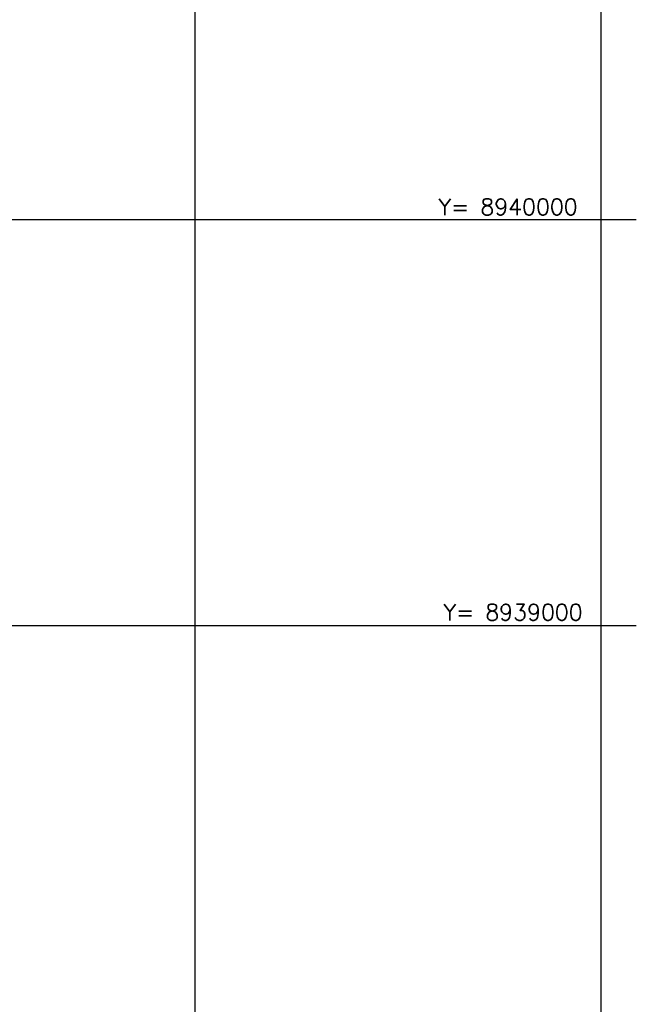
# Model space of a CAD drawing. Extents: x 312047 to 329088, y 8928324 to 8953812.
# Tile 82 of 125: x 327569 to 329088, y 8938067 to 8940492. Entities that reach past the tile are written whole.
import ezdxf
from ezdxf.enums import TextEntityAlignment as Align

# ---------------------------------------------------------------- set-up
doc = ezdxf.new("R2010")
doc.units = 0
doc.header["$LTSCALE"] = 200
doc.header["$MEASUREMENT"] = 0
doc.layers.add('NOVA MALHA', color=1, linetype='CONTINUOUS')
doc.styles.add('SIMP', font='simplex', dxfattribs={"bigfont": 'simp'})

msp = doc.modelspace()

# ---------------------------------------------------------------- linework, layer by layer
at = {"layer": 'NOVA MALHA'}
for p, q in [((328000, 8952100.3), (328000, 8929300.3)), ((329000, 8952100.3), (329000, 8929300.3)), ((318032.6, 8940000), (329087.6, 8940000)), ((318032.6, 8939000), (329087.6, 8939000))]:
    msp.add_line(p, q, dxfattribs=at)

# ---------------------------------------------------------------- texts
at = {"layer": 'NOVA MALHA', "style": 'SIMP'}
for s, p in [('Y= 8940000', (328943.4, 8940010.9)), ('Y= 8939000', (328955.6, 8939012.3))]:
    msp.add_text(s, height=40, rotation=359.9985, dxfattribs=at).set_placement(p, align=Align.RIGHT)

doc.saveas('drawing.dxf')
